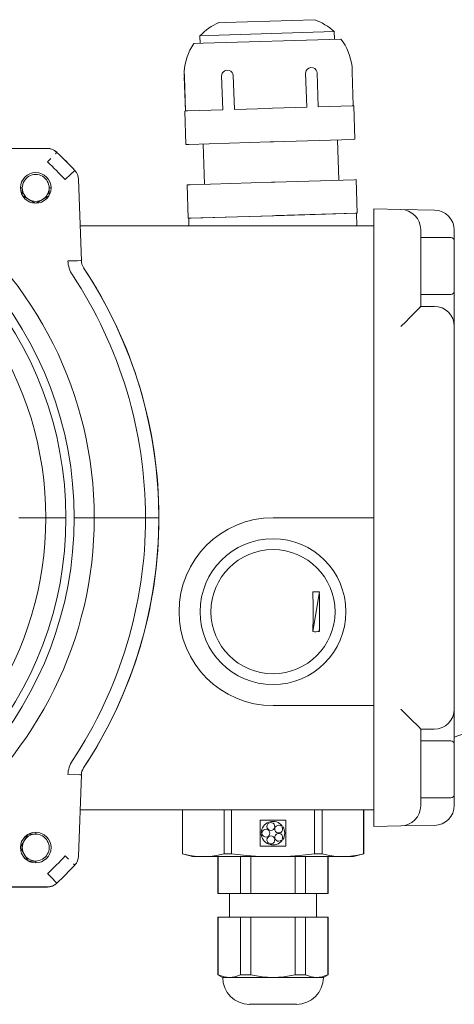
# Model space of a CAD drawing. Header units: millimetres. Extents: x -47038 to 86296, y -75637 to 48966.
# Tile 81 of 174: x -32895 to -32830, y 30794 to 30941. Entities that reach past the tile are written whole.
import ezdxf

# ---------------------------------------------------------------- set-up
doc = ezdxf.new("R2010")
doc.units = ezdxf.units.MM
doc.layers.add('00 - nowa technologia myjni_Nr_pióra__95', color=7, linetype='Continuous', lineweight=20, true_color=0x7c7c7c)
doc.layers.add('XREF', color=8, linetype='Continuous', lineweight=9)

# ---------------------------------------------------------------- blocks, each defined once
blk = doc.blocks.new('parter 2025.10.15')
at = {"layer": '00 - nowa technologia myjni_Nr_pióra__95', "color": 8, "linetype": 'Continuous', "lineweight": 5}
for p, q in [((559.512, 2549.842), (559.604, 2549.845)), ((559.604, 2549.845), (560.936, 2549.886)), ((559.36, 2549.652), (559.23, 2549.647)), ((559.23, 2549.647), (559.233, 2549.534)), ((559.36, 2549.652), (561.229, 2549.709)), ((561.229, 2549.709), (561.232, 2549.595)), ((559.279, 2549.535), (559.137, 2549.531)), ((559.279, 2549.535), (561.329, 2549.598)), ((558.997, 2549.034), (559.013, 2548.527)), ((559, 2549.034), (559.016, 2548.527)), ((559.553, 2549.051), (559.569, 2548.544)), ((559.726, 2549.057), (559.742, 2548.549)), ((560.804, 2549.09), (560.82, 2548.582)), ((560.974, 2549.094), (560.99, 2548.587)), ((561.499, 2549.11), (561.514, 2548.603)), ((560.99, 2548.587), (561.499, 2548.603)), ((561.523, 2548.603), (561.499, 2548.603)), ((561.539, 2548.104), (561.523, 2548.603)), ((559.013, 2548.527), (559.004, 2548.526)), ((559.019, 2548.026), (559.004, 2548.526)), ((559.025, 2548.527), (559.016, 2548.527)), ((559.05, 2548.528), (559.025, 2548.527)), ((559.05, 2548.528), (559.569, 2548.544)), ((559.742, 2548.549), (560.26, 2548.565)), ((560.31, 2548.566), (560.26, 2548.565)), ((560.31, 2548.566), (560.82, 2548.582)), ((559.04, 2548.027), (559.019, 2548.026)), ((559.066, 2548.028), (559.04, 2548.027)), ((559.066, 2548.028), (560.276, 2548.065)), ((559.279, 2548.034), (559.298, 2547.435)), ((560.325, 2548.067), (560.276, 2548.065)), ((560.325, 2548.067), (561.514, 2548.103)), ((561.278, 2548.095), (561.297, 2547.496)), ((561.539, 2548.104), (561.514, 2548.103)), ((556.957, 2547.969), (555.808, 2547.969)), ((556.961, 2547.966), (555.845, 2547.966)), ((557.007, 2547.816), (556.961, 2547.768)), ((557.464, 2546.295), (557.421, 2547.509)), ((559.058, 2547.427), (559.037, 2547.427)), ((559.053, 2546.927), (559.037, 2547.427)), ((559.084, 2547.428), (559.058, 2547.427)), ((559.084, 2547.428), (560.294, 2547.465)), ((560.344, 2547.467), (560.294, 2547.465)), ((560.344, 2547.467), (561.533, 2547.503)), ((561.557, 2547.504), (561.533, 2547.503)), ((561.572, 2547.004), (561.557, 2547.504)), ((556.583, 2547.38), (556.555, 2547.38)), ((556.583, 2547.379), (556.583, 2547.271)), ((556.983, 2547.271), (556.983, 2547.38)), ((557.011, 2547.38), (556.983, 2547.38)), ((556.589, 2547.261), (556.777, 2547.152)), ((556.789, 2547.152), (556.977, 2547.261)), ((560.33, 2546.966), (561.562, 2547.004)), ((560.359, 2546.967), (561.548, 2547.003)), ((561.572, 2547.004), (561.548, 2547.003)), ((561.568, 2546.815), (561.562, 2547.004)), ((562.224, 2547.059), (561.819, 2547.066)), ((561.819, 2547.066), (561.819, 2546.215)), ((562.724, 2547.05), (562.224, 2547.059)), ((559.074, 2546.928), (559.053, 2546.927)), ((559.063, 2546.927), (560.33, 2546.966)), ((559.066, 2546.815), (559.063, 2546.927)), ((559.099, 2546.928), (559.074, 2546.928)), ((559.099, 2546.928), (560.309, 2546.966)), ((560.359, 2546.967), (560.309, 2546.966)), ((557.445, 2546.815), (561.819, 2546.815)), ((562.518, 2546.215), (562.518, 2546.759)), ((563.019, 2546.215), (563.019, 2546.75)), ((562.518, 2546.641), (562.518, 2546.215)), ((562.518, 2546.641), (562.968, 2546.641)), ((563.019, 2546.215), (563.019, 2546.591)), ((561.819, 2546.215), (561.819, 2538.715)), ((562.518, 2545.615), (562.518, 2546.215)), ((562.518, 2546.215), (562.518, 2545.791)), ((563.019, 2545.316), (563.019, 2546.215)), ((563.019, 2546.215), (563.019, 2546.188)), ((563.019, 2546.188), (563.019, 2545.841)), ((562.518, 2545.791), (562.968, 2545.791)), ((562.518, 2545.615), (562.719, 2545.615)), ((563.019, 2539.616), (563.019, 2545.316)), ((556.933, 2542.462), (556.534, 2542.465)), ((557.356, 2542.465), (557.656, 2542.465)), ((558.418, 2542.465), (557.656, 2542.465)), ((558.426, 2542.465), (558.418, 2542.465)), ((558.618, 2542.465), (558.426, 2542.465)), ((561.819, 2542.465), (560.318, 2542.465)), ((560.622, 2542.465), (560.628, 2542.465)), ((560.913, 2541.363), (561.013, 2541.363)), ((561.013, 2541.363), (560.913, 2540.769)), ((561.01, 2540.769), (561.01, 2541.333)), ((561.819, 2539.666), (560.318, 2539.666)), ((562.279, 2539.56), (562.224, 2539.616)), ((562.421, 2539.417), (562.279, 2539.56)), ((563.019, 2538.715), (563.019, 2539.616)), ((562.719, 2539.315), (562.518, 2539.315)), ((562.518, 2538.715), (562.518, 2539.315)), ((562.518, 2539.141), (562.518, 2538.715)), ((562.518, 2539.141), (562.968, 2539.141)), ((563.019, 2538.715), (563.019, 2539.091)), ((557.421, 2537.422), (557.464, 2538.636)), ((561.819, 2538.715), (561.819, 2537.866)), ((562.518, 2538.173), (562.518, 2538.715)), ((562.518, 2538.715), (562.518, 2538.291)), ((563.019, 2538.181), (563.019, 2538.715)), ((563.019, 2538.715), (563.019, 2538.688)), ((563.019, 2538.688), (563.019, 2538.341)), ((562.518, 2538.291), (562.968, 2538.291)), ((557.445, 2538.115), (561.819, 2538.115)), ((558.969, 2538.115), (558.97, 2538.115)), ((558.969, 2537.456), (558.969, 2538.115)), ((558.97, 2537.456), (558.97, 2538.115)), ((558.97, 2538.115), (559.588, 2538.115)), ((559.588, 2537.456), (559.588, 2538.115)), ((559.588, 2538.115), (559.7, 2538.115)), ((559.7, 2537.456), (559.7, 2538.115)), ((559.7, 2538.115), (560.937, 2538.115)), ((560.937, 2537.456), (560.937, 2538.115)), ((560.937, 2538.115), (561.048, 2538.115)), ((561.048, 2537.456), (561.048, 2538.115)), ((561.048, 2538.115), (561.667, 2538.115)), ((561.667, 2537.456), (561.667, 2538.115)), ((561.667, 2538.115), (561.669, 2538.115)), ((561.669, 2537.456), (561.669, 2538.115)), ((560.126, 2537.958), (560.511, 2537.958)), ((560.126, 2537.573), (560.126, 2537.958)), ((560.256, 2537.929), (560.26, 2537.918)), ((560.276, 2537.923), (560.273, 2537.935)), ((560.455, 2537.876), (560.445, 2537.868)), ((560.511, 2537.958), (560.511, 2537.573)), ((562.224, 2537.873), (561.819, 2537.866)), ((562.224, 2537.873), (562.724, 2537.881)), ((556.664, 2537.745), (556.555, 2537.557)), ((556.782, 2537.751), (556.674, 2537.751)), ((556.783, 2537.751), (556.783, 2537.779)), ((560.156, 2537.774), (560.144, 2537.774)), ((560.144, 2537.757), (560.156, 2537.757)), ((560.455, 2537.854), (560.465, 2537.862)), ((560.26, 2537.614), (560.256, 2537.602)), ((560.273, 2537.597), (560.276, 2537.608)), ((560.445, 2537.663), (560.455, 2537.656)), ((560.465, 2537.67), (560.455, 2537.677)), ((556.555, 2537.545), (556.664, 2537.357)), ((558.969, 2537.456), (558.97, 2537.456)), ((559.119, 2537.416), (558.969, 2537.456)), ((559.588, 2537.456), (559.7, 2537.456)), ((560.511, 2537.573), (560.126, 2537.573)), ((560.937, 2537.456), (561.048, 2537.456)), ((561.519, 2537.416), (561.669, 2537.456)), ((561.667, 2537.456), (561.669, 2537.456)), ((556.674, 2537.351), (556.783, 2537.351)), ((556.783, 2537.324), (556.783, 2537.351)), ((557.27, 2537.38), (557.221, 2537.426)), ((559.119, 2537.416), (559.279, 2537.416)), ((559.28, 2537.416), (559.279, 2537.416)), ((559.28, 2537.416), (560.317, 2537.416)), ((559.503, 2537.416), (559.498, 2537.416)), ((559.498, 2536.865), (559.498, 2537.416)), ((559.835, 2537.416), (559.503, 2537.416)), ((559.503, 2536.865), (559.503, 2537.416)), ((559.987, 2537.416), (559.835, 2537.416)), ((559.835, 2536.865), (559.835, 2537.416)), ((560.65, 2537.416), (559.987, 2537.416)), ((559.987, 2536.865), (559.987, 2537.416)), ((560.317, 2537.416), (560.32, 2537.416)), ((560.32, 2537.416), (561.357, 2537.416)), ((560.802, 2537.416), (560.65, 2537.416)), ((560.65, 2536.865), (560.65, 2537.416)), ((560.802, 2537.416), (561.134, 2537.416)), ((560.802, 2536.865), (560.802, 2537.416)), ((561.138, 2537.416), (561.134, 2537.416)), ((561.134, 2536.865), (561.134, 2537.416)), ((561.138, 2536.865), (561.138, 2537.416)), ((561.357, 2537.416), (561.358, 2537.416)), ((561.358, 2537.416), (561.372, 2537.416)), ((561.358, 2537.416), (561.372, 2537.416)), ((561.372, 2537.416), (561.519, 2537.416)), ((555.808, 2536.962), (556.957, 2536.962)), ((555.845, 2536.966), (556.961, 2536.966)), ((559.503, 2536.865), (559.498, 2536.865)), ((559.835, 2536.865), (559.503, 2536.865)), ((559.668, 2536.865), (559.668, 2536.516)), ((559.987, 2536.865), (559.835, 2536.865)), ((560.65, 2536.865), (559.987, 2536.865)), ((560.802, 2536.865), (560.65, 2536.865)), ((560.802, 2536.865), (561.134, 2536.865)), ((560.968, 2536.865), (560.968, 2536.516)), ((561.138, 2536.865), (561.134, 2536.865)), ((559.503, 2536.516), (559.498, 2536.516)), ((559.498, 2535.656), (559.498, 2536.516)), ((559.835, 2536.516), (559.503, 2536.516)), ((559.503, 2535.656), (559.503, 2536.516)), ((559.987, 2536.516), (559.835, 2536.516)), ((559.835, 2535.656), (559.835, 2536.516)), ((560.65, 2536.516), (559.987, 2536.516)), ((559.987, 2535.656), (559.987, 2536.516)), ((560.802, 2536.516), (560.65, 2536.516)), ((560.65, 2535.656), (560.65, 2536.516)), ((560.802, 2536.516), (561.134, 2536.516)), ((560.802, 2535.656), (560.802, 2536.516)), ((561.138, 2536.516), (561.134, 2536.516)), ((561.134, 2535.656), (561.134, 2536.516)), ((561.138, 2535.656), (561.138, 2536.516)), ((559.498, 2535.656), (559.503, 2535.656)), ((559.568, 2535.615), (559.498, 2535.656)), ((559.568, 2535.615), (559.671, 2535.615)), ((559.671, 2535.615), (560.318, 2535.615)), ((559.987, 2535.656), (559.835, 2535.656)), ((560.318, 2535.615), (560.966, 2535.615)), ((560.802, 2535.656), (560.65, 2535.656)), ((560.966, 2535.615), (561.068, 2535.615)), ((561.068, 2535.615), (561.138, 2535.656)), ((561.138, 2535.656), (561.134, 2535.656)), ((559.969, 2535.216), (560.668, 2535.216)), ((559.969, 2535.216), (560.668, 2535.216))]:
    blk.add_line(p, q, dxfattribs=at)
for points in [[(560.974, 2549.094), (560.97, 2549.116), (560.96, 2549.137), (560.94, 2549.157), (560.915, 2549.17), (560.879, 2549.173), (560.851, 2549.165), (560.83, 2549.15), (560.814, 2549.129), (560.805, 2549.105), (560.804, 2549.09)], [(559, 2549.034), (558.997, 2549.112), (558.996, 2549.115)], [(559.726, 2549.057), (559.722, 2549.079), (559.712, 2549.099), (559.692, 2549.119), (559.666, 2549.132), (559.63, 2549.135), (559.601, 2549.127), (559.579, 2549.112), (559.563, 2549.091), (559.554, 2549.067), (559.553, 2549.051)], [(557.099, 2547.91), (557.095, 2547.906), (557.079, 2547.89)], [(557.367, 2547.64), (557.364, 2547.638), (557.308, 2547.586), (557.221, 2547.505)], [(563.417, 2539.34), (563.019, 2539.195)], [(562.345, 2545.438), (562.466, 2545.561), (562.513, 2545.609)], [(557.233, 2542.465), (557.197, 2542.464), (556.933, 2542.462)], [(557.464, 2538.636), (557.459, 2538.636), (557.439, 2538.636), (557.264, 2538.64)], [(559.279, 2537.416), (559.183, 2537.42), (559.081, 2537.433), (558.97, 2537.456)], [(559.28, 2537.416), (559.376, 2537.42), (559.477, 2537.433), (559.588, 2537.456)], [(560.317, 2537.416), (560.125, 2537.42), (559.922, 2537.433), (559.7, 2537.456)], [(560.32, 2537.416), (560.512, 2537.42), (560.715, 2537.433), (560.937, 2537.456)], [(561.357, 2537.416), (561.261, 2537.42), (561.16, 2537.433), (561.048, 2537.456)], [(561.372, 2537.416), (561.474, 2537.422), (561.582, 2537.437), (561.667, 2537.456)], [(557.367, 2537.292), (557.362, 2537.295), (557.346, 2537.31)], [(557.099, 2537.021), (557.097, 2537.023), (557.008, 2537.114), (556.961, 2537.163)], [(559.671, 2535.615), (559.631, 2535.618), (559.589, 2535.625), (559.547, 2535.638), (559.503, 2535.656)], [(559.835, 2535.656), (559.792, 2535.639), (559.751, 2535.626), (559.711, 2535.619), (559.671, 2535.615)], [(560.318, 2535.615), (560.238, 2535.618), (560.157, 2535.626), (560.073, 2535.638), (559.987, 2535.656)], [(560.65, 2535.656), (560.564, 2535.638), (560.481, 2535.626), (560.399, 2535.618), (560.318, 2535.615)], [(560.802, 2535.656), (560.845, 2535.639), (560.886, 2535.626), (560.926, 2535.619), (560.966, 2535.615)], [(560.966, 2535.615), (561.006, 2535.618), (561.048, 2535.625), (561.09, 2535.638), (561.134, 2535.656)]]:
    blk.add_lwpolyline(points, dxfattribs=at)
for centre, radius in [((556.783, 2547.38), 0.228), ((560.318, 2541.066), 1.086), ((560.318, 2541.066), 0.925), ((556.783, 2537.551), 0.228)]:
    blk.add_circle(centre, radius, dxfattribs=at)
for centre, radius, start, end in [((559.844, 2549.06), 0.85, 113.0138, 136.2786), ((560.652, 2549.085), 0.85, 47.2214, 70.4862), ((559.844, 2549.06), 0.85, 146.3712, 176.3441), ((560.652, 2549.085), 0.85, 7.1559, 37.1288), ((559.73, 2549.074), 1.769, 1.1894, 3.7829), ((560.765, 2549.105), 1.769, 179.7171, 182.3106), ((551.869, 2542.465), 5.787, 0.005, 106.4418), ((551.868, 2542.469), 5.487, 359.9653, 81.5952), ((556.957, 2547.769), 0.2, 46.184, 90), ((556.961, 2547.766), 0.2, 46.1444, 90), ((551.868, 2542.465), 7.55, 43.2591, 46.1444), ((551.865, 2542.462), 7.555, 43.2602, 46.1431), ((551.868, 2542.469), 5.364, 359.9686, 81.377), ((551.844, 2542.443), 7.385, 43.2743, 46.1455), ((556.783, 2547.38), 0.2, 359.9901, 180.0099), ((557.221, 2547.503), 0.2, 2, 43.2591), ((556.783, 2547.38), 0.2, 179.9999, 0.0001), ((551.869, 2542.473), 5.064, 359.8747, 67.3592), ((562.218, 2546.759), 0.3, 0, 89), ((562.719, 2546.75), 0.3, 0, 89), ((562.968, 2546.591), 0.05, 0.0073, 89.9919), ((557.658, 2546.303), 0.395, 181.7761, 213.7333), ((557.663, 2546.303), 0.2, 181.9848, 213.5115), ((551.868, 2542.465), 6.75, 326.4906, 33.5094), ((551.869, 2542.465), 6.75, 359.9995, 33.5098), ((551.868, 2542.468), 6.55, 359.9778, 33.5087), ((562.968, 2545.841), 0.05, 270.0081, 359.9567), ((562.476, 2545.646), 0.0524, 314.1017, 324.0383), ((562.719, 2545.316), 0.3, 0, 90), ((538.296, 2569.276), 33.862, 314.9606, 315.2524), ((551.868, 2542.465), 6.75, 347.8042, 11.0741), ((551.869, 2542.466), 5.787, 254.9761, 359.9951), ((551.868, 2542.462), 5.487, 278.4045, 0.0345), ((551.869, 2542.463), 5.364, 278.623, 0.0314), ((551.869, 2542.458), 5.064, 294.1535, 0.0366), ((551.868, 2542.463), 6.551, 326.4924, 0.0211), ((551.868, 2542.465), 6.75, 326.4907, 0.0003), ((560.318, 2541.066), 1.4, 90, 270), ((522.859, 2541.066), 38.055, 359.5528, 0.4472), ((533.818, 2541.066), 27.191, 359.3774, 0.5657), ((560.95, 2541.672), 0.904, 267.5357, 273.6569), ((562.719, 2539.616), 0.3, 270, 0), ((558.266, 2535.282), 5.862, 43.7863, 44.8641), ((562.197, 2539.04), 0.424, 40.6791, 44.7852), ((562.968, 2539.091), 0.05, 0.0073, 89.9919), ((557.658, 2538.628), 0.395, 146.268, 178.2226), ((557.663, 2538.629), 0.2, 146.475, 178.0227), ((562.968, 2538.341), 0.05, 270.0081, 359.9567), ((562.218, 2538.173), 0.3, 271, 0), ((562.719, 2538.181), 0.3, 271, 0), ((560.318, 2537.766), 0.175, 110.8663, 177.1338), ((560.286, 2537.865), 0.0583, 116.6241, 99.3699), ((560.318, 2537.766), 0.175, 38.8663, 105.1336), ((560.403, 2537.827), 0.0583, 44.6288, 27.3744), ((556.783, 2537.551), 0.2, 89.9999, 270.0001), ((556.783, 2537.551), 0.2, 269.9901, 90.0099), ((560.318, 2537.766), 0.175, 182.8662, 249.1337), ((560.213, 2537.766), 0.0583, 188.627, 171.373), ((560.403, 2537.704), 0.0583, 332.6256, 315.3712), ((560.318, 2537.766), 0.175, 326.866, 33.134), ((560.286, 2537.666), 0.0583, 260.6301, 243.3759), ((560.318, 2537.766), 0.175, 254.8664, 321.1337), ((551.889, 2542.445), 7.323, 313.8405, 316.7371), ((551.865, 2542.469), 7.555, 313.8563, 316.7392), ((557.221, 2537.429), 0.2, 316.7409, 358), ((556.957, 2537.162), 0.2, 270, 313.816), ((556.961, 2537.166), 0.2, 270, 313.8556), ((559.969, 2535.615), 0.4, 180, 270), ((560.668, 2535.615), 0.4, 270.002, 0.002)]:
    blk.add_arc(centre, radius, start, end, dxfattribs=at)
blk.add_ellipse((557.264, 2546.289), major_axis=(-0.2, -0.007), ratio=0.013082, start_param=3.152652, end_param=4.711932, dxfattribs=at)

msp = doc.modelspace()

# ---------------------------------------------------------------- block references
at = {"layer": 'XREF', "xscale": 10, "yscale": 10, "zscale": 10}
msp.add_blockref('parter 2025.10.15', (-38460.61, 5442.28), dxfattribs=at)

doc.saveas('drawing.dxf')
